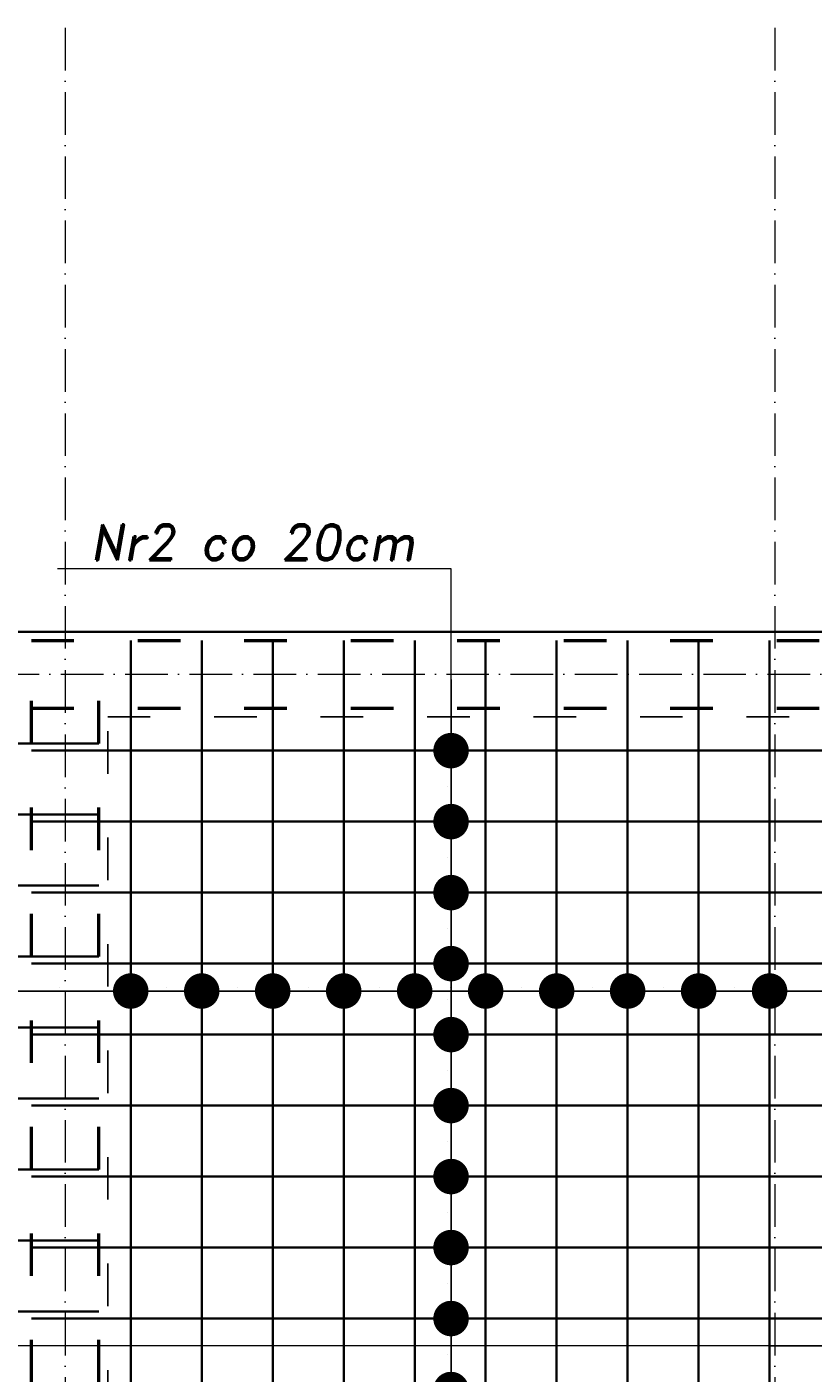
# Model space of a CAD drawing. Header units: millimetres. Extents: x 295948 to 312016, y 6878 to 18016.
# Tile 185 of 252: x 307060 to 307281, y 15082 to 15462. Entities that reach past the tile are written whole.
import ezdxf

# ---------------------------------------------------------------- set-up
doc = ezdxf.new("R2010")
doc.units = ezdxf.units.MM
doc.linetypes.add('ACAD_ISO03W100', pattern=[30, 12, -18])
doc.linetypes.add('ACAD_ISO10W100', pattern=[18, 12, -3, 0, -3])
for name, color, linetype, lineweight in [('konstrukcja', 3, 'Continuous', 35), ('konstrukcja wymiary', 1, 'Continuous', 13), ('opisy', 2, 'Continuous', 18), ('osie', 5, 'ACAD_ISO10W100', 13), ('zbrojenie', 4, 'Continuous', 50), ('zbrojenie płyty', 141, 'Continuous', 35)]:
    doc.layers.add(name, color=color, linetype=linetype, lineweight=lineweight)
doc.layers.add('przerywane', color=6, linetype='ACAD_ISO03W100')
doc.styles.add('KONSTRUKCJA', font='romand.shx', dxfattribs={"oblique": 10})
doc.styles.get("Standard").update_dxf_attribs({"font": 'romand.shx', "oblique": 10})
doc.dimstyles.new('150', dxfattribs={"dimtxt": 10, "dimasz": 7, "dimexe": 1.25, "dimexo": 0.625, "dimgap": 3, "dimtad": 1, "dimdec": 0, "dimrnd": 0.5, "dimtxsty": 'KONSTRUKCJA', "dimblk": 'ARCHTICK', "dimcen": 2.5, "dimadec": 0, "dimazin": 0, "dimtfac": 1, "dimtdec": 0, "dimtix": 1, "dimtmove": 0, "dimatfit": 3, "dimfxl": 4, "dimfxlon": 1, "dimarcsym": 0})
doc.dimstyles.new('kropki', dxfattribs={"dimtxt": 0.001, "dimasz": 10, "dimexe": 1.25, "dimexo": 0.625, "dimgap": 1, "dimtad": 1, "dimtxsty": 'Standard', "dimblk": 'DOT', "dimcen": 2.5, "dimadec": 0, "dimazin": 0, "dimtfac": 1, "dimtmove": 0, "dimatfit": 3, "dimfxl": 1, "dimfxlon": 1, "dimarcsym": 0})

# ---------------------------------------------------------------- blocks, each defined once
blk = doc.blocks.new('_ArchTick')
at = {"color": 0, "linetype": 'ByBlock', "lineweight": 13, "const_width": 0.15}
blk.add_lwpolyline([(-0.5, -0.5), (0.5, 0.5)], dxfattribs=at)
blk = doc.blocks.new('*D895')
at = {"layer": 'Defpoints', "color": 0, "transparency": 16777216}
for p in [(307282.44, 15501.22), (307282.44, 14520.22), (306826.44, 14393.22)]:
    blk.add_point(p, dxfattribs=at)
at = {"layer": 'konstrukcja wymiary', "color": 0, "lineweight": -2, "transparency": 16777216}
for p, q in [((306826.44, 15497.22), (306826.44, 15502.47)), ((306826.44, 15501.22), (307282.44, 15501.22)), ((307282.44, 15497.22), (307282.44, 15502.47))]:
    blk.add_line(p, q, dxfattribs=at)
at = {"layer": 'konstrukcja wymiary', "color": 0, "lineweight": -2, "transparency": 16777216, "xscale": 7, "yscale": 7, "zscale": 7, "rotation": 180}
blk.add_blockref('_ArchTick', (306826.44, 15501.22), dxfattribs=at)
at = {"layer": 'konstrukcja wymiary', "color": 0, "lineweight": -2, "transparency": 16777216, "xscale": 7, "yscale": 7, "zscale": 7}
blk.add_blockref('_ArchTick', (307282.44, 15501.22), dxfattribs=at)
at = {"layer": 'konstrukcja wymiary', "color": 0, "transparency": 16777216, "insert": (307054.44, 15509.22), "char_height": 10, "attachment_point": 5, "style": 'KONSTRUKCJA'}
blk.add_mtext('456', dxfattribs=at)
blk = doc.blocks.new('*D896')
at = {"layer": 'Defpoints', "color": 0, "transparency": 16777216}
for p in [(307546.44, 15501.22), (307282.44, 14520.22), (307546.44, 14520.22)]:
    blk.add_point(p, dxfattribs=at)
at = {"layer": 'konstrukcja wymiary', "color": 0, "lineweight": -2, "transparency": 16777216}
for p, q in [((307282.44, 15497.22), (307282.44, 15502.47)), ((307282.44, 15501.22), (307546.44, 15501.22)), ((307546.44, 15497.22), (307546.44, 15502.47))]:
    blk.add_line(p, q, dxfattribs=at)
at = {"layer": 'konstrukcja wymiary', "color": 0, "lineweight": -2, "transparency": 16777216, "xscale": 7, "yscale": 7, "zscale": 7, "rotation": 180}
blk.add_blockref('_ArchTick', (307282.44, 15501.22), dxfattribs=at)
at = {"layer": 'konstrukcja wymiary', "color": 0, "lineweight": -2, "transparency": 16777216, "xscale": 7, "yscale": 7, "zscale": 7}
blk.add_blockref('_ArchTick', (307546.44, 15501.22), dxfattribs=at)
at = {"layer": 'konstrukcja wymiary', "color": 0, "transparency": 16777216, "insert": (307414.44, 15509.22), "char_height": 10, "attachment_point": 5, "style": 'KONSTRUKCJA'}
blk.add_mtext('264', dxfattribs=at)
blk = doc.blocks.new('*D903')
at = {"layer": 'Defpoints', "color": 0, "transparency": 16777216}
for p in [(307270.44, 15531.22), (307270.44, 15291.22), (307690.44, 15291.22)]:
    blk.add_point(p, dxfattribs=at)
at = {"layer": 'konstrukcja wymiary', "color": 0, "lineweight": -2, "transparency": 16777216}
for p, q in [((307270.44, 15527.22), (307270.44, 15532.47)), ((307690.44, 15531.22), (307270.44, 15531.22)), ((307690.44, 15527.22), (307690.44, 15532.47))]:
    blk.add_line(p, q, dxfattribs=at)
at = {"layer": 'konstrukcja wymiary', "color": 0, "lineweight": -2, "transparency": 16777216, "xscale": 7, "yscale": 7, "zscale": 7, "rotation": 180}
blk.add_blockref('_ArchTick', (307270.44, 15531.22), dxfattribs=at)
at = {"layer": 'konstrukcja wymiary', "color": 0, "lineweight": -2, "transparency": 16777216, "xscale": 7, "yscale": 7, "zscale": 7}
blk.add_blockref('_ArchTick', (307690.44, 15531.22), dxfattribs=at)
at = {"layer": 'konstrukcja wymiary', "color": 0, "transparency": 16777216, "insert": (307480.44, 15539.22), "char_height": 10, "attachment_point": 5, "style": 'KONSTRUKCJA'}
blk.add_mtext('420', dxfattribs=at)
blk = doc.blocks.new('*D904')
at = {"layer": 'Defpoints', "color": 0, "transparency": 16777216}
for p in [(307070.44, 15531.22), (307070.44, 15291.22), (307270.44, 15291.22)]:
    blk.add_point(p, dxfattribs=at)
at = {"layer": 'konstrukcja wymiary', "color": 0, "lineweight": -2, "transparency": 16777216}
for p, q in [((307070.44, 15527.22), (307070.44, 15532.47)), ((307270.44, 15531.22), (307070.44, 15531.22)), ((307270.44, 15527.22), (307270.44, 15532.47))]:
    blk.add_line(p, q, dxfattribs=at)
at = {"layer": 'konstrukcja wymiary', "color": 0, "lineweight": -2, "transparency": 16777216, "xscale": 7, "yscale": 7, "zscale": 7, "rotation": 180}
blk.add_blockref('_ArchTick', (307070.44, 15531.22), dxfattribs=at)
at = {"layer": 'konstrukcja wymiary', "color": 0, "lineweight": -2, "transparency": 16777216, "xscale": 7, "yscale": 7, "zscale": 7}
blk.add_blockref('_ArchTick', (307270.44, 15531.22), dxfattribs=at)
at = {"layer": 'konstrukcja wymiary', "color": 0, "transparency": 16777216, "insert": (307170.44, 15539.22), "char_height": 10, "attachment_point": 5, "style": 'KONSTRUKCJA'}
blk.add_mtext('200', dxfattribs=at)
blk = doc.blocks.new('*D881')
at = {"layer": 'Defpoints', "color": 0, "transparency": 16777216}
for p in [(306650.44, 15531.22), (306650.44, 15291.22), (307070.44, 15291.22)]:
    blk.add_point(p, dxfattribs=at)
at = {"layer": 'konstrukcja wymiary', "color": 0, "lineweight": -2, "transparency": 16777216}
for p, q in [((306650.44, 15527.22), (306650.44, 15532.47)), ((307070.44, 15531.22), (306650.44, 15531.22)), ((307070.44, 15527.22), (307070.44, 15532.47))]:
    blk.add_line(p, q, dxfattribs=at)
at = {"layer": 'konstrukcja wymiary', "color": 0, "lineweight": -2, "transparency": 16777216, "xscale": 7, "yscale": 7, "zscale": 7, "rotation": 180}
blk.add_blockref('_ArchTick', (306650.44, 15531.22), dxfattribs=at)
at = {"layer": 'konstrukcja wymiary', "color": 0, "lineweight": -2, "transparency": 16777216, "xscale": 7, "yscale": 7, "zscale": 7}
blk.add_blockref('_ArchTick', (307070.44, 15531.22), dxfattribs=at)
at = {"layer": 'konstrukcja wymiary', "color": 0, "transparency": 16777216, "insert": (306860.44, 15539.22), "char_height": 10, "attachment_point": 5, "style": 'KONSTRUKCJA'}
blk.add_mtext('420', dxfattribs=at)
blk = doc.blocks.new('*D882')
at = {"layer": 'Defpoints', "color": 0, "transparency": 16777216}
for p in [(308422.44, 15561.22), (306638.44, 15291.22), (308422.44, 15291.22)]:
    blk.add_point(p, dxfattribs=at)
at = {"layer": 'konstrukcja wymiary', "color": 0, "lineweight": -2, "transparency": 16777216}
for p, q in [((306638.44, 15557.22), (306638.44, 15562.47)), ((306638.44, 15561.22), (308422.44, 15561.22)), ((308422.44, 15557.22), (308422.44, 15562.47))]:
    blk.add_line(p, q, dxfattribs=at)
at = {"layer": 'konstrukcja wymiary', "color": 0, "lineweight": -2, "transparency": 16777216, "xscale": 7, "yscale": 7, "zscale": 7, "rotation": 180}
blk.add_blockref('_ArchTick', (306638.44, 15561.22), dxfattribs=at)
at = {"layer": 'konstrukcja wymiary', "color": 0, "lineweight": -2, "transparency": 16777216, "xscale": 7, "yscale": 7, "zscale": 7}
blk.add_blockref('_ArchTick', (308422.44, 15561.22), dxfattribs=at)
at = {"layer": 'konstrukcja wymiary', "color": 0, "transparency": 16777216, "insert": (307530.44, 15569.22), "char_height": 10, "attachment_point": 5, "style": 'KONSTRUKCJA'}
blk.add_mtext('1784', dxfattribs=at)
blk = doc.blocks.new('_Dot')
at = {"color": 0, "linetype": 'ByBlock', "lineweight": -2}
blk.add_line((-0.5, 0), (-1, 0), dxfattribs=at)
at = {"color": 0, "linetype": 'ByBlock', "const_width": 0.5}
blk.add_lwpolyline([(-0.25, 0, 1), (0.25, 0, 1)], format="xyb", close=True, dxfattribs=at)
blk = doc.blocks.new('*D689')
at = {"layer": 'Defpoints', "color": 0, "transparency": 16777216}
for p in [(307168.94, 15257.72), (307168.94, 15237.72), (307179.19, 15237.72)]:
    blk.add_point(p, dxfattribs=at)
at = {"layer": 'konstrukcja wymiary', "color": 0, "lineweight": -2, "transparency": 16777216}
for p, q in [((307179.19, 15267.72), (307179.19, 15277.72)), ((307178.19, 15257.72), (307180.44, 15257.72)), ((307179.19, 15257.72), (307179.19, 15237.72)), ((307178.19, 15237.72), (307180.44, 15237.72)), ((307179.19, 15227.72), (307179.19, 15217.72))]:
    blk.add_line(p, q, dxfattribs=at)
at = {"layer": 'konstrukcja wymiary', "color": 0, "lineweight": -2, "transparency": 16777216, "xscale": 10, "yscale": 10, "zscale": 10}
for p, rotation in [((307179.19, 15257.72), 270), ((307179.19, 15237.72), 90)]:
    blk.add_blockref('_Dot', p, dxfattribs=dict(at, rotation=rotation))
at = {"layer": 'konstrukcja wymiary', "color": 0, "transparency": 16777216, "insert": (307178.19, 15247.72), "char_height": 0.001, "attachment_point": 5, "rotation": 90}
blk.add_mtext('20', dxfattribs=at)
blk = doc.blocks.new('*D690')
at = {"layer": 'Defpoints', "color": 0, "transparency": 16777216}
for p in [(307168.94, 15237.72), (307168.94, 15217.72), (307179.19, 15217.72)]:
    blk.add_point(p, dxfattribs=at)
at = {"layer": 'konstrukcja wymiary', "color": 0, "lineweight": -2, "transparency": 16777216}
for p, q in [((307179.19, 15247.72), (307179.19, 15257.72)), ((307178.19, 15237.72), (307180.44, 15237.72)), ((307179.19, 15237.72), (307179.19, 15217.72)), ((307178.19, 15217.72), (307180.44, 15217.72)), ((307179.19, 15207.72), (307179.19, 15197.72))]:
    blk.add_line(p, q, dxfattribs=at)
at = {"layer": 'konstrukcja wymiary', "color": 0, "lineweight": -2, "transparency": 16777216, "xscale": 10, "yscale": 10, "zscale": 10}
for p, rotation in [((307179.19, 15237.72), 270), ((307179.19, 15217.72), 90)]:
    blk.add_blockref('_Dot', p, dxfattribs=dict(at, rotation=rotation))
at = {"layer": 'konstrukcja wymiary', "color": 0, "transparency": 16777216, "insert": (307178.19, 15227.72), "char_height": 0.001, "attachment_point": 5, "rotation": 90}
blk.add_mtext('20', dxfattribs=at)
blk = doc.blocks.new('*D711')
at = {"layer": 'Defpoints', "color": 0, "transparency": 16777216}
for p in [(307168.94, 15217.72), (307168.94, 15197.72), (307179.19, 15197.72)]:
    blk.add_point(p, dxfattribs=at)
at = {"layer": 'konstrukcja wymiary', "color": 0, "lineweight": -2, "transparency": 16777216}
for p, q in [((307179.19, 15227.72), (307179.19, 15237.72)), ((307178.19, 15217.72), (307180.44, 15217.72)), ((307179.19, 15217.72), (307179.19, 15197.72)), ((307178.19, 15197.72), (307180.44, 15197.72)), ((307179.19, 15187.72), (307179.19, 15177.72))]:
    blk.add_line(p, q, dxfattribs=at)
at = {"layer": 'konstrukcja wymiary', "color": 0, "lineweight": -2, "transparency": 16777216, "xscale": 10, "yscale": 10, "zscale": 10}
for p, rotation in [((307179.19, 15217.72), 270), ((307179.19, 15197.72), 90)]:
    blk.add_blockref('_Dot', p, dxfattribs=dict(at, rotation=rotation))
at = {"layer": 'konstrukcja wymiary', "color": 0, "transparency": 16777216, "insert": (307178.19, 15207.72), "char_height": 0.001, "attachment_point": 5, "rotation": 90}
blk.add_mtext('20', dxfattribs=at)
blk = doc.blocks.new('*D712')
at = {"layer": 'Defpoints', "color": 0, "transparency": 16777216}
for p in [(307168.94, 15197.72), (307168.94, 15177.72), (307179.19, 15177.72)]:
    blk.add_point(p, dxfattribs=at)
at = {"layer": 'konstrukcja wymiary', "color": 0, "lineweight": -2, "transparency": 16777216}
for p, q in [((307179.19, 15207.72), (307179.19, 15217.72)), ((307178.19, 15197.72), (307180.44, 15197.72)), ((307179.19, 15197.72), (307179.19, 15177.72)), ((307178.19, 15177.72), (307180.44, 15177.72)), ((307179.19, 15167.72), (307179.19, 15157.72))]:
    blk.add_line(p, q, dxfattribs=at)
at = {"layer": 'konstrukcja wymiary', "color": 0, "lineweight": -2, "transparency": 16777216, "xscale": 10, "yscale": 10, "zscale": 10}
for p, rotation in [((307179.19, 15197.72), 270), ((307179.19, 15177.72), 90)]:
    blk.add_blockref('_Dot', p, dxfattribs=dict(at, rotation=rotation))
at = {"layer": 'konstrukcja wymiary', "color": 0, "transparency": 16777216, "insert": (307178.19, 15187.72), "char_height": 0.001, "attachment_point": 5, "rotation": 90}
blk.add_mtext('20', dxfattribs=at)
blk = doc.blocks.new('*D713')
at = {"layer": 'Defpoints', "color": 0, "transparency": 16777216}
for p in [(307168.94, 15177.72), (307168.94, 15157.72), (307179.19, 15157.72)]:
    blk.add_point(p, dxfattribs=at)
at = {"layer": 'konstrukcja wymiary', "color": 0, "lineweight": -2, "transparency": 16777216}
for p, q in [((307179.19, 15187.72), (307179.19, 15197.72)), ((307178.19, 15177.72), (307180.44, 15177.72)), ((307179.19, 15177.72), (307179.19, 15157.72)), ((307178.19, 15157.72), (307180.44, 15157.72)), ((307179.19, 15147.72), (307179.19, 15137.72))]:
    blk.add_line(p, q, dxfattribs=at)
at = {"layer": 'konstrukcja wymiary', "color": 0, "lineweight": -2, "transparency": 16777216, "xscale": 10, "yscale": 10, "zscale": 10}
for p, rotation in [((307179.19, 15177.72), 270), ((307179.19, 15157.72), 90)]:
    blk.add_blockref('_Dot', p, dxfattribs=dict(at, rotation=rotation))
at = {"layer": 'konstrukcja wymiary', "color": 0, "transparency": 16777216, "insert": (307178.19, 15167.72), "char_height": 0.001, "attachment_point": 5, "rotation": 90}
blk.add_mtext('20', dxfattribs=at)
blk = doc.blocks.new('*D714')
at = {"layer": 'Defpoints', "color": 0, "transparency": 16777216}
for p in [(307168.94, 15157.72), (307168.94, 15137.72), (307179.19, 15137.72)]:
    blk.add_point(p, dxfattribs=at)
at = {"layer": 'konstrukcja wymiary', "color": 0, "lineweight": -2, "transparency": 16777216}
for p, q in [((307179.19, 15167.72), (307179.19, 15177.72)), ((307178.19, 15157.72), (307180.44, 15157.72)), ((307179.19, 15157.72), (307179.19, 15137.72)), ((307178.19, 15137.72), (307180.44, 15137.72)), ((307179.19, 15127.72), (307179.19, 15117.72))]:
    blk.add_line(p, q, dxfattribs=at)
at = {"layer": 'konstrukcja wymiary', "color": 0, "lineweight": -2, "transparency": 16777216, "xscale": 10, "yscale": 10, "zscale": 10}
for p, rotation in [((307179.19, 15157.72), 270), ((307179.19, 15137.72), 90)]:
    blk.add_blockref('_Dot', p, dxfattribs=dict(at, rotation=rotation))
at = {"layer": 'konstrukcja wymiary', "color": 0, "transparency": 16777216, "insert": (307178.19, 15147.72), "char_height": 0.001, "attachment_point": 5, "rotation": 90}
blk.add_mtext('20', dxfattribs=at)
blk = doc.blocks.new('*D715')
at = {"layer": 'Defpoints', "color": 0, "transparency": 16777216}
for p in [(307168.94, 15137.72), (307168.94, 15117.72), (307179.19, 15117.72)]:
    blk.add_point(p, dxfattribs=at)
at = {"layer": 'konstrukcja wymiary', "color": 0, "lineweight": -2, "transparency": 16777216}
for p, q in [((307179.19, 15147.72), (307179.19, 15157.72)), ((307178.19, 15137.72), (307180.44, 15137.72)), ((307179.19, 15137.72), (307179.19, 15117.72)), ((307178.19, 15117.72), (307180.44, 15117.72)), ((307179.19, 15107.72), (307179.19, 15097.72))]:
    blk.add_line(p, q, dxfattribs=at)
at = {"layer": 'konstrukcja wymiary', "color": 0, "lineweight": -2, "transparency": 16777216, "xscale": 10, "yscale": 10, "zscale": 10}
for p, rotation in [((307179.19, 15137.72), 270), ((307179.19, 15117.72), 90)]:
    blk.add_blockref('_Dot', p, dxfattribs=dict(at, rotation=rotation))
at = {"layer": 'konstrukcja wymiary', "color": 0, "transparency": 16777216, "insert": (307178.19, 15127.72), "char_height": 0.001, "attachment_point": 5, "rotation": 90}
blk.add_mtext('20', dxfattribs=at)
blk = doc.blocks.new('*D716')
at = {"layer": 'Defpoints', "color": 0, "transparency": 16777216}
for p in [(307168.94, 15117.72), (307168.94, 15097.72), (307179.19, 15097.72)]:
    blk.add_point(p, dxfattribs=at)
at = {"layer": 'konstrukcja wymiary', "color": 0, "lineweight": -2, "transparency": 16777216}
for p, q in [((307179.19, 15127.72), (307179.19, 15137.72)), ((307178.19, 15117.72), (307180.44, 15117.72)), ((307179.19, 15117.72), (307179.19, 15097.72)), ((307178.19, 15097.72), (307180.44, 15097.72)), ((307179.19, 15087.72), (307179.19, 15077.72))]:
    blk.add_line(p, q, dxfattribs=at)
at = {"layer": 'konstrukcja wymiary', "color": 0, "lineweight": -2, "transparency": 16777216, "xscale": 10, "yscale": 10, "zscale": 10}
for p, rotation in [((307179.19, 15117.72), 270), ((307179.19, 15097.72), 90)]:
    blk.add_blockref('_Dot', p, dxfattribs=dict(at, rotation=rotation))
at = {"layer": 'konstrukcja wymiary', "color": 0, "transparency": 16777216, "insert": (307178.19, 15107.72), "char_height": 0.001, "attachment_point": 5, "rotation": 90}
blk.add_mtext('20', dxfattribs=at)
blk = doc.blocks.new('*D717')
at = {"layer": 'Defpoints', "color": 0, "transparency": 16777216}
for p in [(307168.94, 15097.72), (307168.94, 15077.72), (307179.19, 15077.72)]:
    blk.add_point(p, dxfattribs=at)
at = {"layer": 'konstrukcja wymiary', "color": 0, "lineweight": -2, "transparency": 16777216}
for p, q in [((307179.19, 15107.72), (307179.19, 15117.72)), ((307178.19, 15097.72), (307180.44, 15097.72)), ((307179.19, 15097.72), (307179.19, 15077.72)), ((307178.19, 15077.72), (307180.44, 15077.72)), ((307179.19, 15067.72), (307179.19, 15057.72))]:
    blk.add_line(p, q, dxfattribs=at)
at = {"layer": 'konstrukcja wymiary', "color": 0, "lineweight": -2, "transparency": 16777216, "xscale": 10, "yscale": 10, "zscale": 10}
for p, rotation in [((307179.19, 15097.72), 270), ((307179.19, 15077.72), 90)]:
    blk.add_blockref('_Dot', p, dxfattribs=dict(at, rotation=rotation))
at = {"layer": 'konstrukcja wymiary', "color": 0, "transparency": 16777216, "insert": (307178.19, 15087.72), "char_height": 0.001, "attachment_point": 5, "rotation": 90}
blk.add_mtext('20', dxfattribs=at)
blk = doc.blocks.new('*D718')
at = {"layer": 'Defpoints', "color": 0, "transparency": 16777216}
for p in [(307168.94, 15077.72), (307168.94, 15057.72), (307179.19, 15057.72)]:
    blk.add_point(p, dxfattribs=at)
at = {"layer": 'konstrukcja wymiary', "color": 0, "lineweight": -2, "transparency": 16777216}
for p, q in [((307179.19, 15087.72), (307179.19, 15097.72)), ((307178.19, 15077.72), (307180.44, 15077.72)), ((307179.19, 15077.72), (307179.19, 15057.72)), ((307178.19, 15057.72), (307180.44, 15057.72)), ((307179.19, 15047.72), (307179.19, 15037.72))]:
    blk.add_line(p, q, dxfattribs=at)
at = {"layer": 'konstrukcja wymiary', "color": 0, "lineweight": -2, "transparency": 16777216, "xscale": 10, "yscale": 10, "zscale": 10}
for p, rotation in [((307179.19, 15077.72), 270), ((307179.19, 15057.72), 90)]:
    blk.add_blockref('_Dot', p, dxfattribs=dict(at, rotation=rotation))
at = {"layer": 'konstrukcja wymiary', "color": 0, "transparency": 16777216, "insert": (307178.19, 15067.72), "char_height": 0.001, "attachment_point": 5, "rotation": 90}
blk.add_mtext('20', dxfattribs=at)
blk = doc.blocks.new('*D1031')
at = {"layer": 'Defpoints', "color": 0, "transparency": 16777216}
for p in [(307028.94, 15199.72), (307048.94, 15199.72), (307048.94, 15189.99)]:
    blk.add_point(p, dxfattribs=at)
at = {"layer": 'konstrukcja wymiary', "color": 0, "lineweight": -2, "transparency": 16777216}
for p, q in [((307018.94, 15189.99), (307008.94, 15189.99)), ((307028.94, 15190.99), (307028.94, 15188.74)), ((307028.94, 15189.99), (307048.94, 15189.99)), ((307048.94, 15190.99), (307048.94, 15188.74)), ((307058.94, 15189.99), (307068.94, 15189.99))]:
    blk.add_line(p, q, dxfattribs=at)
at = {"layer": 'konstrukcja wymiary', "color": 0, "lineweight": -2, "transparency": 16777216, "xscale": 10, "yscale": 10, "zscale": 10}
blk.add_blockref('_Dot', (307028.94, 15189.99), dxfattribs=at)
at = {"layer": 'konstrukcja wymiary', "color": 0, "lineweight": -2, "transparency": 16777216, "xscale": 10, "yscale": 10, "zscale": 10, "rotation": 180}
blk.add_blockref('_Dot', (307048.94, 15189.99), dxfattribs=at)
at = {"layer": 'konstrukcja wymiary', "color": 0, "transparency": 16777216, "insert": (307038.94, 15190.99), "char_height": 0.001, "attachment_point": 5}
blk.add_mtext('20', dxfattribs=at)
blk = doc.blocks.new('*D1032')
at = {"layer": 'Defpoints', "color": 0, "transparency": 16777216}
for p in [(307048.94, 15199.72), (307088.94, 15197.72), (307088.94, 15189.99)]:
    blk.add_point(p, dxfattribs=at)
at = {"layer": 'konstrukcja wymiary', "color": 0, "lineweight": -2, "transparency": 16777216}
for p, q in [((307048.94, 15190.99), (307048.94, 15188.74)), ((307058.94, 15189.99), (307078.94, 15189.99)), ((307088.94, 15190.99), (307088.94, 15188.74))]:
    blk.add_line(p, q, dxfattribs=at)
at = {"layer": 'konstrukcja wymiary', "color": 0, "lineweight": -2, "transparency": 16777216, "xscale": 10, "yscale": 10, "zscale": 10, "rotation": 180}
blk.add_blockref('_Dot', (307048.94, 15189.99), dxfattribs=at)
at = {"layer": 'konstrukcja wymiary', "color": 0, "lineweight": -2, "transparency": 16777216, "xscale": 10, "yscale": 10, "zscale": 10}
blk.add_blockref('_Dot', (307088.94, 15189.99), dxfattribs=at)
at = {"layer": 'konstrukcja wymiary', "color": 0, "transparency": 16777216, "insert": (307068.94, 15190.99), "char_height": 0.001, "attachment_point": 5}
blk.add_mtext('40', dxfattribs=at)
blk = doc.blocks.new('*D1033')
at = {"layer": 'Defpoints', "color": 0, "transparency": 16777216}
for p in [(307088.94, 15197.72), (307108.94, 15197.72), (307108.94, 15189.99)]:
    blk.add_point(p, dxfattribs=at)
at = {"layer": 'konstrukcja wymiary', "color": 0, "lineweight": -2, "transparency": 16777216}
for p, q in [((307078.94, 15189.99), (307068.94, 15189.99)), ((307088.94, 15190.99), (307088.94, 15188.74)), ((307088.94, 15189.99), (307108.94, 15189.99)), ((307108.94, 15190.99), (307108.94, 15188.74)), ((307118.94, 15189.99), (307128.94, 15189.99))]:
    blk.add_line(p, q, dxfattribs=at)
at = {"layer": 'konstrukcja wymiary', "color": 0, "lineweight": -2, "transparency": 16777216, "xscale": 10, "yscale": 10, "zscale": 10}
blk.add_blockref('_Dot', (307088.94, 15189.99), dxfattribs=at)
at = {"layer": 'konstrukcja wymiary', "color": 0, "lineweight": -2, "transparency": 16777216, "xscale": 10, "yscale": 10, "zscale": 10, "rotation": 180}
blk.add_blockref('_Dot', (307108.94, 15189.99), dxfattribs=at)
at = {"layer": 'konstrukcja wymiary', "color": 0, "transparency": 16777216, "insert": (307098.94, 15190.99), "char_height": 0.001, "attachment_point": 5}
blk.add_mtext('20', dxfattribs=at)
blk = doc.blocks.new('*D736')
at = {"layer": 'Defpoints', "color": 0, "transparency": 16777216}
for p in [(307108.94, 15199.72), (307128.94, 15199.72), (307128.94, 15189.99)]:
    blk.add_point(p, dxfattribs=at)
at = {"layer": 'konstrukcja wymiary', "color": 0, "lineweight": -2, "transparency": 16777216}
for p, q in [((307098.94, 15189.99), (307088.94, 15189.99)), ((307108.94, 15190.99), (307108.94, 15188.74)), ((307108.94, 15189.99), (307128.94, 15189.99)), ((307128.94, 15190.99), (307128.94, 15188.74)), ((307138.94, 15189.99), (307148.94, 15189.99))]:
    blk.add_line(p, q, dxfattribs=at)
at = {"layer": 'konstrukcja wymiary', "color": 0, "lineweight": -2, "transparency": 16777216, "xscale": 10, "yscale": 10, "zscale": 10}
blk.add_blockref('_Dot', (307108.94, 15189.99), dxfattribs=at)
at = {"layer": 'konstrukcja wymiary', "color": 0, "lineweight": -2, "transparency": 16777216, "xscale": 10, "yscale": 10, "zscale": 10, "rotation": 180}
blk.add_blockref('_Dot', (307128.94, 15189.99), dxfattribs=at)
at = {"layer": 'konstrukcja wymiary', "color": 0, "transparency": 16777216, "insert": (307118.94, 15190.99), "char_height": 0.001, "attachment_point": 5}
blk.add_mtext('20', dxfattribs=at)
blk = doc.blocks.new('*D737')
at = {"layer": 'Defpoints', "color": 0, "transparency": 16777216}
for p in [(307128.94, 15199.72), (307148.94, 15199.72), (307148.94, 15189.99)]:
    blk.add_point(p, dxfattribs=at)
at = {"layer": 'konstrukcja wymiary', "color": 0, "lineweight": -2, "transparency": 16777216}
for p, q in [((307118.94, 15189.99), (307108.94, 15189.99)), ((307128.94, 15190.99), (307128.94, 15188.74)), ((307128.94, 15189.99), (307148.94, 15189.99)), ((307148.94, 15190.99), (307148.94, 15188.74)), ((307158.94, 15189.99), (307168.94, 15189.99))]:
    blk.add_line(p, q, dxfattribs=at)
at = {"layer": 'konstrukcja wymiary', "color": 0, "lineweight": -2, "transparency": 16777216, "xscale": 10, "yscale": 10, "zscale": 10}
blk.add_blockref('_Dot', (307128.94, 15189.99), dxfattribs=at)
at = {"layer": 'konstrukcja wymiary', "color": 0, "lineweight": -2, "transparency": 16777216, "xscale": 10, "yscale": 10, "zscale": 10, "rotation": 180}
blk.add_blockref('_Dot', (307148.94, 15189.99), dxfattribs=at)
at = {"layer": 'konstrukcja wymiary', "color": 0, "transparency": 16777216, "insert": (307138.94, 15190.99), "char_height": 0.001, "attachment_point": 5}
blk.add_mtext('20', dxfattribs=at)
blk = doc.blocks.new('*D738')
at = {"layer": 'Defpoints', "color": 0, "transparency": 16777216}
for p in [(307148.94, 15199.72), (307168.94, 15199.72), (307168.94, 15189.99)]:
    blk.add_point(p, dxfattribs=at)
at = {"layer": 'konstrukcja wymiary', "color": 0, "lineweight": -2, "transparency": 16777216}
for p, q in [((307138.94, 15189.99), (307128.94, 15189.99)), ((307148.94, 15190.99), (307148.94, 15188.74)), ((307148.94, 15189.99), (307168.94, 15189.99)), ((307168.94, 15190.99), (307168.94, 15188.74)), ((307178.94, 15189.99), (307188.94, 15189.99))]:
    blk.add_line(p, q, dxfattribs=at)
at = {"layer": 'konstrukcja wymiary', "color": 0, "lineweight": -2, "transparency": 16777216, "xscale": 10, "yscale": 10, "zscale": 10}
blk.add_blockref('_Dot', (307148.94, 15189.99), dxfattribs=at)
at = {"layer": 'konstrukcja wymiary', "color": 0, "lineweight": -2, "transparency": 16777216, "xscale": 10, "yscale": 10, "zscale": 10, "rotation": 180}
blk.add_blockref('_Dot', (307168.94, 15189.99), dxfattribs=at)
at = {"layer": 'konstrukcja wymiary', "color": 0, "transparency": 16777216, "insert": (307158.94, 15190.99), "char_height": 0.001, "attachment_point": 5}
blk.add_mtext('20', dxfattribs=at)
blk = doc.blocks.new('*D739')
at = {"layer": 'Defpoints', "color": 0, "transparency": 16777216}
for p in [(307168.94, 15199.72), (307188.94, 15199.72), (307188.94, 15189.99)]:
    blk.add_point(p, dxfattribs=at)
at = {"layer": 'konstrukcja wymiary', "color": 0, "lineweight": -2, "transparency": 16777216}
for p, q in [((307158.94, 15189.99), (307148.94, 15189.99)), ((307168.94, 15190.99), (307168.94, 15188.74)), ((307168.94, 15189.99), (307188.94, 15189.99)), ((307188.94, 15190.99), (307188.94, 15188.74)), ((307198.94, 15189.99), (307208.94, 15189.99))]:
    blk.add_line(p, q, dxfattribs=at)
at = {"layer": 'konstrukcja wymiary', "color": 0, "lineweight": -2, "transparency": 16777216, "xscale": 10, "yscale": 10, "zscale": 10}
blk.add_blockref('_Dot', (307168.94, 15189.99), dxfattribs=at)
at = {"layer": 'konstrukcja wymiary', "color": 0, "lineweight": -2, "transparency": 16777216, "xscale": 10, "yscale": 10, "zscale": 10, "rotation": 180}
blk.add_blockref('_Dot', (307188.94, 15189.99), dxfattribs=at)
at = {"layer": 'konstrukcja wymiary', "color": 0, "transparency": 16777216, "insert": (307178.94, 15190.99), "char_height": 0.001, "attachment_point": 5}
blk.add_mtext('20', dxfattribs=at)
blk = doc.blocks.new('*D740')
at = {"layer": 'Defpoints', "color": 0, "transparency": 16777216}
for p in [(307188.94, 15199.72), (307208.94, 15199.72), (307208.94, 15189.99)]:
    blk.add_point(p, dxfattribs=at)
at = {"layer": 'konstrukcja wymiary', "color": 0, "lineweight": -2, "transparency": 16777216}
for p, q in [((307178.94, 15189.99), (307168.94, 15189.99)), ((307188.94, 15190.99), (307188.94, 15188.74)), ((307188.94, 15189.99), (307208.94, 15189.99)), ((307208.94, 15190.99), (307208.94, 15188.74)), ((307218.94, 15189.99), (307228.94, 15189.99))]:
    blk.add_line(p, q, dxfattribs=at)
at = {"layer": 'konstrukcja wymiary', "color": 0, "lineweight": -2, "transparency": 16777216, "xscale": 10, "yscale": 10, "zscale": 10}
blk.add_blockref('_Dot', (307188.94, 15189.99), dxfattribs=at)
at = {"layer": 'konstrukcja wymiary', "color": 0, "lineweight": -2, "transparency": 16777216, "xscale": 10, "yscale": 10, "zscale": 10, "rotation": 180}
blk.add_blockref('_Dot', (307208.94, 15189.99), dxfattribs=at)
at = {"layer": 'konstrukcja wymiary', "color": 0, "transparency": 16777216, "insert": (307198.94, 15190.99), "char_height": 0.001, "attachment_point": 5}
blk.add_mtext('20', dxfattribs=at)
blk = doc.blocks.new('*D741')
at = {"layer": 'Defpoints', "color": 0, "transparency": 16777216}
for p in [(307208.94, 15199.72), (307228.94, 15199.72), (307228.94, 15189.99)]:
    blk.add_point(p, dxfattribs=at)
at = {"layer": 'konstrukcja wymiary', "color": 0, "lineweight": -2, "transparency": 16777216}
for p, q in [((307198.94, 15189.99), (307188.94, 15189.99)), ((307208.94, 15190.99), (307208.94, 15188.74)), ((307208.94, 15189.99), (307228.94, 15189.99)), ((307228.94, 15190.99), (307228.94, 15188.74)), ((307238.94, 15189.99), (307248.94, 15189.99))]:
    blk.add_line(p, q, dxfattribs=at)
at = {"layer": 'konstrukcja wymiary', "color": 0, "lineweight": -2, "transparency": 16777216, "xscale": 10, "yscale": 10, "zscale": 10}
blk.add_blockref('_Dot', (307208.94, 15189.99), dxfattribs=at)
at = {"layer": 'konstrukcja wymiary', "color": 0, "lineweight": -2, "transparency": 16777216, "xscale": 10, "yscale": 10, "zscale": 10, "rotation": 180}
blk.add_blockref('_Dot', (307228.94, 15189.99), dxfattribs=at)
at = {"layer": 'konstrukcja wymiary', "color": 0, "transparency": 16777216, "insert": (307218.94, 15190.99), "char_height": 0.001, "attachment_point": 5}
blk.add_mtext('20', dxfattribs=at)
blk = doc.blocks.new('*D742')
at = {"layer": 'Defpoints', "color": 0, "transparency": 16777216}
for p in [(307228.94, 15199.72), (307248.94, 15199.72), (307248.94, 15189.99)]:
    blk.add_point(p, dxfattribs=at)
at = {"layer": 'konstrukcja wymiary', "color": 0, "lineweight": -2, "transparency": 16777216}
for p, q in [((307218.94, 15189.99), (307208.94, 15189.99)), ((307228.94, 15190.99), (307228.94, 15188.74)), ((307228.94, 15189.99), (307248.94, 15189.99)), ((307248.94, 15190.99), (307248.94, 15188.74)), ((307258.94, 15189.99), (307268.94, 15189.99))]:
    blk.add_line(p, q, dxfattribs=at)
at = {"layer": 'konstrukcja wymiary', "color": 0, "lineweight": -2, "transparency": 16777216, "xscale": 10, "yscale": 10, "zscale": 10}
blk.add_blockref('_Dot', (307228.94, 15189.99), dxfattribs=at)
at = {"layer": 'konstrukcja wymiary', "color": 0, "lineweight": -2, "transparency": 16777216, "xscale": 10, "yscale": 10, "zscale": 10, "rotation": 180}
blk.add_blockref('_Dot', (307248.94, 15189.99), dxfattribs=at)
at = {"layer": 'konstrukcja wymiary', "color": 0, "transparency": 16777216, "insert": (307238.94, 15190.99), "char_height": 0.001, "attachment_point": 5}
blk.add_mtext('20', dxfattribs=at)
blk = doc.blocks.new('*D743')
at = {"layer": 'Defpoints', "color": 0, "transparency": 16777216}
for p in [(307248.94, 15199.72), (307268.94, 15199.72), (307268.94, 15189.99)]:
    blk.add_point(p, dxfattribs=at)
at = {"layer": 'konstrukcja wymiary', "color": 0, "lineweight": -2, "transparency": 16777216}
for p, q in [((307238.94, 15189.99), (307228.94, 15189.99)), ((307248.94, 15190.99), (307248.94, 15188.74)), ((307248.94, 15189.99), (307268.94, 15189.99)), ((307268.94, 15190.99), (307268.94, 15188.74)), ((307278.94, 15189.99), (307288.94, 15189.99))]:
    blk.add_line(p, q, dxfattribs=at)
at = {"layer": 'konstrukcja wymiary', "color": 0, "lineweight": -2, "transparency": 16777216, "xscale": 10, "yscale": 10, "zscale": 10}
blk.add_blockref('_Dot', (307248.94, 15189.99), dxfattribs=at)
at = {"layer": 'konstrukcja wymiary', "color": 0, "lineweight": -2, "transparency": 16777216, "xscale": 10, "yscale": 10, "zscale": 10, "rotation": 180}
blk.add_blockref('_Dot', (307268.94, 15189.99), dxfattribs=at)
at = {"layer": 'konstrukcja wymiary', "color": 0, "transparency": 16777216, "insert": (307258.94, 15190.99), "char_height": 0.001, "attachment_point": 5}
blk.add_mtext('20', dxfattribs=at)
blk = doc.blocks.new('*D744')
at = {"layer": 'Defpoints', "color": 0, "transparency": 16777216}
for p in [(307288.94, 15099.72), (307308.94, 15099.72), (307308.94, 15089.99)]:
    blk.add_point(p, dxfattribs=at)
at = {"layer": 'konstrukcja wymiary', "color": 0, "lineweight": -2, "transparency": 16777216}
for p, q in [((307288.94, 15090.99), (307288.94, 15088.74)), ((307308.94, 15090.99), (307308.94, 15088.74)), ((307278.94, 15089.99), (307268.94, 15089.99)), ((307288.94, 15089.99), (307308.94, 15089.99)), ((307318.94, 15089.99), (307328.94, 15089.99))]:
    blk.add_line(p, q, dxfattribs=at)
at = {"layer": 'konstrukcja wymiary', "color": 0, "lineweight": -2, "transparency": 16777216, "xscale": 10, "yscale": 10, "zscale": 10}
blk.add_blockref('_Dot', (307288.94, 15089.99), dxfattribs=at)
at = {"layer": 'konstrukcja wymiary', "color": 0, "lineweight": -2, "transparency": 16777216, "xscale": 10, "yscale": 10, "zscale": 10, "rotation": 180}
blk.add_blockref('_Dot', (307308.94, 15089.99), dxfattribs=at)
at = {"layer": 'konstrukcja wymiary', "color": 0, "transparency": 16777216, "insert": (307298.94, 15090.99), "char_height": 0.001, "attachment_point": 5}
blk.add_mtext('20', dxfattribs=at)
blk = doc.blocks.new('*D802')
at = {"layer": 'Defpoints', "color": 0, "transparency": 16777216}
for p in [(307790.44, 15197.72), (307268.94, 15189.99), (307268.94, 15177.72)]:
    blk.add_point(p, dxfattribs=at)
at = {"layer": 'konstrukcja wymiary', "color": 0, "lineweight": -2, "transparency": 16777216}
for p, q in [((307268.94, 15188.99), (307268.94, 15191.24)), ((307780.44, 15189.99), (307278.94, 15189.99)), ((307790.44, 15190.99), (307790.44, 15188.74))]:
    blk.add_line(p, q, dxfattribs=at)
at = {"layer": 'konstrukcja wymiary', "color": 0, "lineweight": -2, "transparency": 16777216, "xscale": 10, "yscale": 10, "zscale": 10, "rotation": 180}
blk.add_blockref('_Dot', (307268.94, 15189.99), dxfattribs=at)
at = {"layer": 'konstrukcja wymiary', "color": 0, "lineweight": -2, "transparency": 16777216, "xscale": 10, "yscale": 10, "zscale": 10}
blk.add_blockref('_Dot', (307790.44, 15189.99), dxfattribs=at)
at = {"layer": 'konstrukcja wymiary', "color": 0, "transparency": 16777216, "insert": (307529.69, 15190.99), "char_height": 0.001, "attachment_point": 5}
blk.add_mtext('521,5', dxfattribs=at)
blk = doc.blocks.new('*D1736')
at = {"layer": 'Defpoints', "color": 0, "transparency": 16777216}
for p in [(306548.44, 15291.22), (306638.44, 15291.22), (307580.44, 15013.32)]:
    blk.add_point(p, dxfattribs=at)
at = {"layer": 'konstrukcja wymiary', "color": 0, "lineweight": -2, "transparency": 16777216}
for p, q in [((306552.44, 15291.22), (306547.19, 15291.22)), ((306548.44, 15013.32), (306548.44, 15291.22)), ((306552.44, 15013.32), (306547.19, 15013.32))]:
    blk.add_line(p, q, dxfattribs=at)
at = {"layer": 'konstrukcja wymiary', "color": 0, "lineweight": -2, "transparency": 16777216, "xscale": 7, "yscale": 7, "zscale": 7}
for p, rotation in [((306548.44, 15291.22), 90), ((306548.44, 15013.32), 270)]:
    blk.add_blockref('_ArchTick', p, dxfattribs=dict(at, rotation=rotation))
at = {"layer": 'konstrukcja wymiary', "color": 0, "transparency": 16777216, "insert": (306540.44, 15152.27), "char_height": 10, "attachment_point": 5, "rotation": 90, "style": 'KONSTRUKCJA'}
blk.add_mtext('278', dxfattribs=at)

msp = doc.modelspace()

# ---------------------------------------------------------------- linework, layer by layer
at = {"layer": 'konstrukcja'}
msp.add_line((308422.44, 15291.224), (306638.44, 15291.224), dxfattribs=at)
at = {"layer": 'konstrukcja wymiary'}
for p, q in [((307179.193, 15308.963), (307068.297, 15308.963)), ((307179.193, 15267.724), (307179.193, 15308.963)), ((307298.94, 15089.991), (306558.396, 15089.991))]:
    msp.add_line(p, q, dxfattribs=at)
at = {"layer": 'osie'}
for p, q in [((307070.44, 15606.148), (307070.44, 13976.332)), ((307270.44, 15606.148), (307270.44, 13976.332)), ((306435.771, 15279.224), (308440.491, 15279.224))]:
    msp.add_line(p, q, dxfattribs=at)
at = {"layer": 'przerywane'}
for p, q in [((307082.44, 14711.224), (307082.44, 15267.224)), ((307082.44, 15267.224), (307678.44, 15267.224))]:
    msp.add_line(p, q, dxfattribs=at)
at = {"layer": 'zbrojenie', "linetype": 'ACAD_ISO03W100'}
for p, q in [((306640.94, 15288.724), (308419.94, 15288.724)), ((307060.94, 14689.724), (307060.94, 15288.724)), ((307079.94, 14689.724), (307079.94, 15288.724)), ((306640.94, 15269.724), (308419.94, 15269.724))]:
    msp.add_line(p, q, dxfattribs=at)
at = {"layer": 'zbrojenie płyty'}
for p, q in [((307088.94, 15288.724), (307088.94, 14689.724)), ((307108.94, 15288.724), (307108.94, 14689.724)), ((307128.94, 15288.724), (307128.94, 14689.724)), ((307148.94, 15288.724), (307148.94, 14689.724)), ((307168.94, 15288.724), (307168.94, 14689.724)), ((307188.94, 15288.724), (307188.94, 14689.724)), ((307208.94, 15288.724), (307208.94, 14689.724)), ((307228.94, 15288.724), (307228.94, 14689.724)), ((307248.94, 15288.724), (307248.94, 14689.724)), ((307268.94, 15288.724), (307268.94, 14689.724)), ((306640.94, 15259.724), (307079.94, 15259.724)), ((307060.94, 15257.724), (307999.94, 15257.724)), ((306640.94, 15239.724), (307079.94, 15239.724)), ((307060.94, 15237.724), (307999.94, 15237.724)), ((306640.94, 15219.724), (307079.94, 15219.724)), ((307060.94, 15217.724), (307999.94, 15217.724)), ((306640.94, 15199.724), (307079.94, 15199.724)), ((307060.94, 15197.724), (307999.94, 15197.724)), ((306640.94, 15179.724), (307079.94, 15179.724)), ((307060.94, 15177.724), (307999.94, 15177.724)), ((306640.94, 15159.724), (307079.94, 15159.724)), ((307060.94, 15157.724), (307999.94, 15157.724)), ((306640.94, 15139.724), (307079.94, 15139.724)), ((307060.94, 15137.724), (307999.94, 15137.724)), ((306640.94, 15119.724), (307079.94, 15119.724)), ((307060.94, 15117.724), (307999.94, 15117.724)), ((306640.94, 15099.724), (307079.94, 15099.724)), ((307060.94, 15097.724), (307999.94, 15097.724))]:
    msp.add_line(p, q, dxfattribs=at)

# ---------------------------------------------------------------- texts
at = {"layer": 'opisy', "insert": (307123.342, 15316.408), "char_height": 10, "width": 231.49388, "attachment_point": 5}
msp.add_mtext('Nr2 co 20cm', dxfattribs=at)

# ---------------------------------------------------------------- dimensions: what is measured, and where the dimension line sits
at = {"layer": 'konstrukcja wymiary'}
dim = msp.add_linear_dim(base=(308422.44, 15561.224), p1=(306638.44, 15291.224), p2=(308422.44, 15291.224), dimstyle='150', dxfattribs=at)
dim.commit()
dim.dimension.update_dxf_attribs({"geometry": '*D882', "text_midpoint": (307530.44, 15569.224)})
for base, p1, p2, dimstyle, picture, middle in [((306650.44, 15531.224), (307070.44, 15291.224), (306650.44, 15291.224), '150', '*D881', (306860.44, 15539.224)), ((307070.44, 15531.224), (307270.44, 15291.224), (307070.44, 15291.224), '150', '*D904', (307170.44, 15539.224)), ((307270.44, 15531.224), (307690.44, 15291.224), (307270.44, 15291.224), '150', '*D903', (307480.44, 15539.224)), ((307282.44, 15501.224), (306826.44, 14393.224), (307282.44, 14520.224), '150', '*D895', (307054.44, 15509.224)), ((307546.44, 15501.224), (307282.44, 14520.224), (307546.44, 14520.224), '150', '*D896', (307414.44, 15509.224)), ((307048.94, 15189.991), (307028.94, 15199.724), (307048.94, 15199.724), 'kropki', '*D1031', (307038.94, 15190.992)), ((307088.94, 15189.991), (307048.94, 15199.724), (307088.94, 15197.724), 'kropki', '*D1032', (307068.94, 15190.992)), ((307108.94, 15189.991), (307088.94, 15197.724), (307108.94, 15197.724), 'kropki', '*D1033', (307098.94, 15190.992)), ((307128.94, 15189.991), (307108.94, 15199.724), (307128.94, 15199.724), 'kropki', '*D736', (307118.94, 15190.992)), ((307148.94, 15189.991), (307128.94, 15199.724), (307148.94, 15199.724), 'kropki', '*D737', (307138.94, 15190.992)), ((307168.94, 15189.991), (307148.94, 15199.724), (307168.94, 15199.724), 'kropki', '*D738', (307158.94, 15190.992)), ((307188.94, 15189.991), (307168.94, 15199.724), (307188.94, 15199.724), 'kropki', '*D739', (307178.94, 15190.992)), ((307208.94, 15189.991), (307188.94, 15199.724), (307208.94, 15199.724), 'kropki', '*D740', (307198.94, 15190.992)), ((307228.94, 15189.991), (307208.94, 15199.724), (307228.94, 15199.724), 'kropki', '*D741', (307218.94, 15190.992)), ((307248.94, 15189.991), (307228.94, 15199.724), (307248.94, 15199.724), 'kropki', '*D742', (307238.94, 15190.992)), ((307268.94, 15189.991), (307248.94, 15199.724), (307268.94, 15199.724), 'kropki', '*D743', (307258.94, 15190.992)), ((307268.94, 15189.991), (307790.44, 15197.724), (307268.94, 15177.724), 'kropki', '*D802', (307529.69, 15190.992)), ((307308.94, 15089.991), (307288.94, 15099.724), (307308.94, 15099.724), 'kropki', '*D744', (307298.94, 15090.992))]:
    dim = msp.add_linear_dim(base=base, p1=p1, p2=p2, dimstyle=dimstyle, override={"dimtmove": 1}, dxfattribs=at)
    dim.commit()
    dim.dimension.update_dxf_attribs({"geometry": picture, "text_midpoint": middle})
for base, p1, p2, dimstyle, picture, middle in [((306548.44, 15291.224), (307580.44, 15013.324), (306638.44, 15291.224), '150', '*D1736', (306540.44, 15152.274)), ((307179.193, 15217.724), (307168.94, 15237.724), (307168.94, 15217.724), 'kropki', '*D690', (307178.192, 15227.724)), ((307179.193, 15197.724), (307168.94, 15217.724), (307168.94, 15197.724), 'kropki', '*D711', (307178.192, 15207.724)), ((307179.193, 15177.724), (307168.94, 15197.724), (307168.94, 15177.724), 'kropki', '*D712', (307178.192, 15187.724)), ((307179.193, 15157.724), (307168.94, 15177.724), (307168.94, 15157.724), 'kropki', '*D713', (307178.192, 15167.724)), ((307179.193, 15137.724), (307168.94, 15157.724), (307168.94, 15137.724), 'kropki', '*D714', (307178.192, 15147.724)), ((307179.193, 15117.724), (307168.94, 15137.724), (307168.94, 15117.724), 'kropki', '*D715', (307178.192, 15127.724)), ((307179.193, 15097.724), (307168.94, 15117.724), (307168.94, 15097.724), 'kropki', '*D716', (307178.192, 15107.724)), ((307179.193, 15077.724), (307168.94, 15097.724), (307168.94, 15077.724), 'kropki', '*D717', (307178.192, 15087.724)), ((307179.193, 15057.724), (307168.94, 15077.724), (307168.94, 15057.724), 'kropki', '*D718', (307178.192, 15067.724))]:
    dim = msp.add_linear_dim(base=base, p1=p1, p2=p2, angle=90, dimstyle=dimstyle, override={"dimtmove": 1}, dxfattribs=at)
    dim.commit()
    dim.dimension.update_dxf_attribs({"geometry": picture, "text_midpoint": middle})
dim = msp.add_linear_dim(base=(307179.193, 15237.724), p1=(307168.94, 15257.724), p2=(307168.94, 15237.724), angle=90, dimstyle='kropki', dxfattribs=at)
dim.commit()
dim.dimension.update_dxf_attribs({"geometry": '*D689', "text_midpoint": (307178.192, 15247.724)})

doc.saveas('drawing.dxf')
